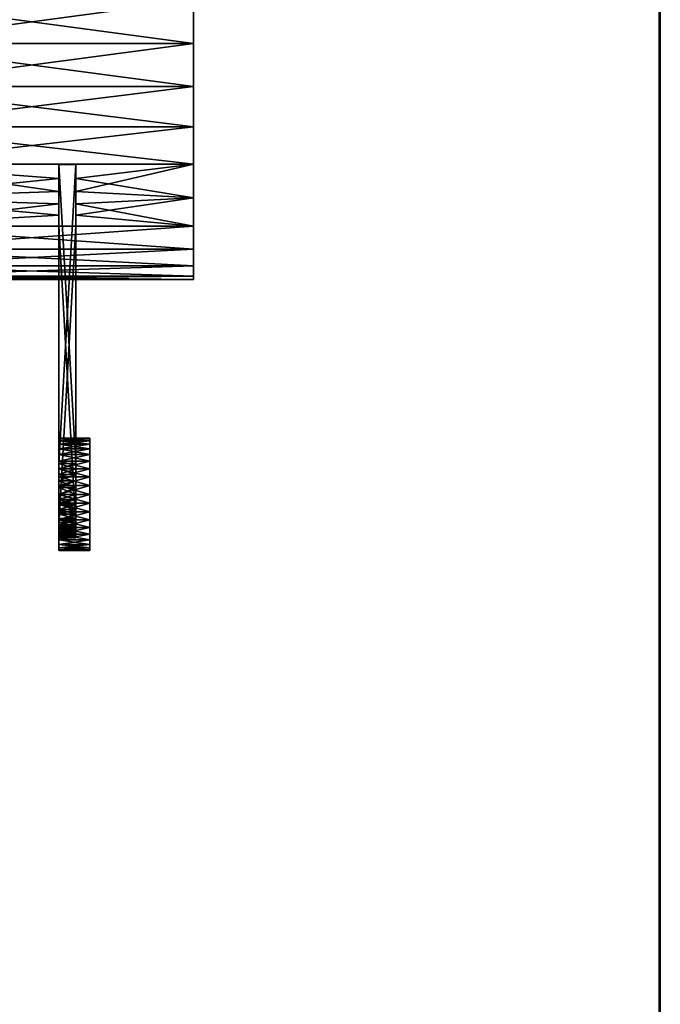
# Model space of a CAD drawing. Extents: x -4.8 to 55.9, y -3 to 25.9.
# Tile 254 of 256: x 48.9 to 54, y 8.2 to 16.1. Entities that reach past the tile are written whole.
import ezdxf

# ---------------------------------------------------------------- set-up
doc = ezdxf.new("R2010")
doc.units = 0

# ---------------------------------------------------------------- blocks, each defined once
blk = doc.blocks.new('Box-4b1aa97c-1943-42fe-a990-83e08f8499d9')
at = {"color": 253, "linetype": 'Continuous', "true_color": 0xa0a0a0, "transparency": 33554687}
mesh = blk.add_polyface(dxfattribs=at)
corners = [(0, 0), (54, 0), (54, 24), (0, 24), (0, 0, 0.01), (54, 0, 0.01), (54, 24, 0.01), (0, 24, 0.01)]
mesh.append_faces([[corners[k] for k in face] for face in [(0, 1, 2, 3), (4, 5, 6, 7), (0, 1, 5, 4), (1, 2, 6, 5), (2, 3, 7, 6), (3, 0, 4, 7)]], dxfattribs={"color": 253})
blk = doc.blocks.new('Box-41fa85d9-8984-420f-a1dd-9c04ca1a6e4d')
at = {"color": 253, "linetype": 'Continuous', "true_color": 0xa0a0a0, "transparency": 33554687}
mesh = blk.add_polyface(dxfattribs=at)
corners = [(0, 0), (54, 0), (54, 24), (0, 24), (0, 0, 0.01), (54, 0, 0.01), (54, 24, 0.01), (0, 24, 0.01)]
mesh.append_faces([[corners[k] for k in face] for face in [(0, 1, 2, 3), (4, 5, 6, 7), (0, 1, 5, 4), (1, 2, 6, 5), (2, 3, 7, 6), (3, 0, 4, 7)]], dxfattribs={"color": 253})
blk = doc.blocks.new('Box-1da53bb8-7137-4c46-8763-edab03f24f1d')
at = {"color": 253, "linetype": 'Continuous', "true_color": 0xa0a0a0, "transparency": 33554687}
mesh = blk.add_polyface(dxfattribs=at)
corners = [(0, 0), (0.01, 0), (0.01, 24), (0, 24), (0, 0, 21), (0.01, 0, 21), (0.01, 24, 21), (0, 24, 21)]
mesh.append_faces([[corners[k] for k in face] for face in [(0, 1, 2, 3), (4, 5, 6, 7), (0, 1, 5, 4), (1, 2, 6, 5), (2, 3, 7, 6), (3, 0, 4, 7)]], dxfattribs={"color": 253})
blk = doc.blocks.new('52fd5e41-4134-45d5-866b-706d80a854cd')
at = {"linetype": 'Continuous', "transparency": 33554687}
for name, p in [('Box-4b1aa97c-1943-42fe-a990-83e08f8499d9', (0, 0)), ('Box-41fa85d9-8984-420f-a1dd-9c04ca1a6e4d', (0, 0, 20.99)), ('Box-1da53bb8-7137-4c46-8763-edab03f24f1d', (53.99, 0))]:
    blk.add_blockref(name, p, dxfattribs=at)
blk = doc.blocks.new('1d30054b-29e4-40cc-a785-4887c136b658')
at = {"color": 251, "transparency": 33554687}
mesh = blk.add_polyface(dxfattribs=at)
corners = [(39.14719071, -13.29500004, 9.91899992), (39.14719071, -13.3673926, 10.83883457), (39.14719071, -13.58278771, 11.73601986), (39.14719071, -13.3673926, 8.99916527), (39.14719071, -13.58278771, 8.10198001), (39.14719071, -13.93588167, 12.58846406), (39.14719071, -13.93588167, 7.24953578), (39.14719071, -14.41798012, 13.37517721), (39.14719071, -14.41798012, 6.46282263), (39.14719071, -15.01721216, 14.0767878), (39.14719071, -15.01721216, 5.76121204), (39.14719071, -15.71882275, 14.67601986), (39.14719071, -15.71882275, 5.16198001), (39.14719071, -16.5055359, 15.15811829), (39.14719071, -16.5055359, 4.67988156), (39.14719071, -17.35798012, 15.51121225), (39.14719071, -17.35798012, 4.32678762), (39.14719071, -18.25516539, 15.72660736), (39.14719071, -18.25516539, 4.11139249), (39.14719071, -19.17500004, 15.79899992), (39.14719071, -19.17500004, 4.03899992), (39.14719071, -20.09483469, 15.72660736), (39.14719071, -20.09483469, 4.11139249), (39.14719071, -25.05500004, 9.91899992), (39.14719071, -24.98260747, 8.99916527), (39.14719071, -24.76721236, 8.10198001), (39.14719071, -24.98260747, 10.83883457), (39.14719071, -24.76721236, 11.73601986), (39.14719071, -24.41411841, 7.24953578), (39.14719071, -24.41411841, 12.58846406), (39.14719071, -23.93201996, 6.46282263), (39.14719071, -23.93201996, 13.37517721), (39.14719071, -23.33278792, 5.76121204), (39.14719071, -23.33278792, 14.0767878), (39.14719071, -22.63117733, 5.16198001), (39.14719071, -22.63117733, 14.67601986), (39.14719071, -21.84446418, 4.67988156), (39.14719071, -21.84446418, 15.15811829), (39.14719071, -20.99201996, 4.32678762), (39.14719071, -20.99201996, 15.51121225)]
mesh.append_faces([[corners[k] for k in face] for face in [(5, 6, 4, 5), (7, 8, 6, 7), (9, 10, 8, 9), (11, 12, 10, 11), (13, 14, 12, 13), (15, 16, 14, 15), (17, 18, 16, 17), (19, 20, 18, 19), (21, 22, 20, 21), (28, 29, 27, 28), (30, 31, 29, 30), (32, 33, 31, 32), (34, 35, 33, 34), (36, 37, 35, 36), (38, 39, 37, 38), (22, 21, 39, 22)]], dxfattribs={"vtx0": -1, "vtx2": -1, "color": 251})
mesh.append_faces([[corners[k] for k in face] for face in [(3, 0, 2, 3), (4, 3, 2, 4), (2, 5, 4, 2), (5, 7, 6, 5), (7, 9, 8, 7), (9, 11, 10, 9), (11, 13, 12, 11), (13, 15, 14, 13), (15, 17, 16, 15), (17, 19, 18, 17), (19, 21, 20, 19), (26, 23, 25, 26), (27, 26, 25, 27), (25, 28, 27, 25), (28, 30, 29, 28), (30, 32, 31, 30), (32, 34, 33, 32), (34, 36, 35, 34), (36, 38, 37, 36), (38, 22, 39, 38)]], dxfattribs={"vtx1": -1, "vtx2": -1, "color": 251})
mesh.append_faces([[corners[k] for k in face] for face in [(0, 1, 2, 0), (23, 24, 25, 23)]], dxfattribs={"vtx2": -1, "color": 251})
mesh = blk.add_polyface(dxfattribs=at)
corners = [(39.14719071, -20.09483469, 4.11139249), (39.14719071, -20.99201996, 4.32678762), (24.09019071, -20.99201996, 4.32678762), (24.09019071, -20.09483469, 4.11139249), (24.09019071, -19.17500004, 4.03899992), (39.14719071, -19.17500004, 4.03899992), (39.14719071, -21.84446418, 4.67988156), (24.09019071, -21.84446418, 4.67988156), (32.88919071, -22.9260171, 5.39083574), (32.88919071, -23.20107191, 5.6335425), (24.09019071, -23.33278792, 5.76121204), (24.09019071, -22.63117733, 5.16198001), (32.88919071, -22.63636355, 5.16575234), (33.67669071, -22.63636355, 5.16575234), (39.14719071, -22.63117733, 5.16198001), (33.67669071, -22.9260171, 5.39083574), (39.14719071, -23.33278792, 5.76121204), (33.67669071, -23.20107191, 5.6335425), (39.14719071, -23.93201996, 6.46282263), (39.14719071, -24.41411841, 7.24953578), (24.09019071, -24.41411841, 7.24953578), (24.09019071, -23.93201996, 6.46282263), (33.67669071, -23.46045746, 5.89292806), (33.67669071, -23.70316423, 6.16798286), (33.67669071, -23.92824764, 6.45763643), (32.88919071, -23.92824764, 6.45763643), (32.88919071, -23.70316423, 6.16798286), (32.88919071, -23.46045746, 5.89292806), (39.14719071, -24.76721236, 8.10198001), (24.09019071, -24.76721236, 8.10198001), (39.14719071, -24.98260747, 10.83883457), (39.14719071, -24.76721236, 11.73601986), (24.09019071, -24.76721236, 11.73601986), (24.09019071, -24.98260747, 10.83883457), (24.09019071, -25.05500004, 9.91899992), (39.14719071, -25.05500004, 9.91899992), (24.09019071, -24.98260747, 8.99916527), (39.14719071, -24.98260747, 8.99916527), (39.14719071, -24.41411841, 12.58846406), (24.09019071, -24.41411841, 12.58846406), (32.88919071, -23.46045746, 13.94507179), (32.88919071, -23.20107191, 14.20445734), (24.09019071, -23.33278792, 14.0767878), (24.09019071, -23.93201996, 13.37517721), (32.88919071, -23.70316423, 13.67001698), (32.88919071, -23.92824764, 13.38036344), (33.67669071, -23.92824764, 13.38036344), (39.14719071, -23.93201996, 13.37517721), (33.67669071, -23.70316423, 13.67001698), (39.14719071, -23.33278792, 14.0767878), (33.67669071, -23.46045746, 13.94507179), (33.67669071, -23.20107191, 14.20445734), (39.14719071, -22.63117733, 14.67601986), (39.14719071, -21.84446418, 15.15811829), (24.09019071, -21.84446418, 15.15811829), (24.09019071, -22.63117733, 14.67601986), (33.67669071, -22.9260171, 14.44716411), (33.67669071, -22.63636355, 14.67224753), (32.88919071, -22.63636355, 14.67224753), (32.88919071, -22.9260171, 14.44716411), (39.14719071, -20.99201996, 15.51121225), (24.09019071, -20.99201996, 15.51121225), (39.14719071, -20.09483469, 15.72660736), (39.14719071, -19.17500004, 15.79899992), (24.09019071, -19.17500004, 15.79899992), (24.09019071, -20.09483469, 15.72660736)]
mesh.append_faces([[corners[k] for k in face] for face in [(8, 9, 10, 8), (8, 10, 11, 8), (11, 12, 8, 11), (14, 15, 13, 14), (14, 16, 17, 14), (14, 17, 15, 14), (22, 17, 16, 22), (16, 18, 23, 16), (16, 23, 22, 16), (18, 24, 23, 18), (21, 26, 25, 21), (21, 10, 27, 21), (21, 27, 26, 21), (10, 9, 27, 10), (40, 41, 42, 40), (42, 43, 44, 42), (42, 44, 40, 42), (43, 45, 44, 43), (47, 48, 46, 47), (47, 49, 50, 47), (47, 50, 48, 47), (49, 51, 50, 49), (56, 51, 49, 56), (56, 49, 52, 56), (52, 57, 56, 52), (55, 59, 58, 55), (55, 42, 41, 55), (55, 41, 59, 55)]], dxfattribs={"color": 251})
mesh.append_faces([[corners[k] for k in face] for face in [(0, 2, 3, 0), (3, 5, 0, 3), (2, 6, 7, 2), (11, 13, 12, 11), (11, 6, 14, 11), (18, 20, 21, 18), (18, 25, 24, 18), (25, 18, 21, 25), (20, 28, 29, 20), (30, 32, 33, 30), (33, 35, 30, 33), (34, 37, 35, 34), (36, 28, 37, 36), (32, 38, 39, 32), (43, 46, 45, 43), (43, 38, 47, 43), (52, 54, 55, 52), (52, 58, 57, 52), (58, 52, 55, 58), (54, 60, 61, 54), (62, 64, 65, 62), (65, 60, 62, 65)]], dxfattribs={"vtx0": -1, "color": 251})
mesh.append_faces([[corners[k] for k in face] for face in [(0, 1, 2, 0), (3, 4, 5, 3), (2, 1, 6, 2), (11, 14, 13, 11), (11, 7, 6, 11), (18, 19, 20, 18), (20, 19, 28, 20), (30, 31, 32, 30), (33, 34, 35, 33), (34, 36, 37, 34), (36, 29, 28, 36), (32, 31, 38, 32), (43, 47, 46, 43), (43, 39, 38, 43), (52, 53, 54, 52), (54, 53, 60, 54), (62, 63, 64, 62), (65, 61, 60, 65)]], dxfattribs={"vtx2": -1, "color": 251})
mesh = blk.add_polyface(dxfattribs=at)
corners = [(33.67669071, -28.92352768, -1.12141181), (32.88919071, -28.92352768, -1.12141181), (32.88919071, -22.63636355, 5.16575234), (33.67669071, -22.63636355, 5.16575234)]
mesh.append_faces([[corners[k] for k in face] for face in [(3, 0, 2, 3)]], dxfattribs={"vtx1": -1, "color": 251})
mesh.append_faces([[corners[k] for k in face] for face in [(0, 1, 2, 0)]], dxfattribs={"vtx2": -1, "color": 251})
mesh = blk.add_polyface(dxfattribs=at)
corners = [(33.67669071, -22.63636355, 14.67224753), (32.88919071, -22.63636355, 14.67224753), (32.88919071, -28.92352768, 20.95941166), (33.67669071, -28.92352768, 20.95941166)]
mesh.append_faces([[corners[k] for k in face] for face in [(3, 0, 2, 3)]], dxfattribs={"vtx1": -1, "color": 251})
mesh.append_faces([[corners[k] for k in face] for face in [(0, 1, 2, 0)]], dxfattribs={"vtx2": -1, "color": 251})
at = {"color": 254, "transparency": 33554687}
mesh = blk.add_polyface(dxfattribs=at)
corners = [(32.88919071, -30.21541177, 19.66752757), (32.88919071, -22.63636355, 14.67224753), (32.88919071, -22.9260171, 14.44716411), (32.88919071, -23.20107191, 14.20445734), (32.88919071, -23.46045746, 13.94507179), (32.88919071, -23.70316423, 13.67001698), (32.88919071, -23.92824764, 13.38036344), (32.88919071, -28.92352768, 20.95941166), (32.88919071, -29.28718271, 21.18225973), (32.88919071, -29.88564766, 21.17050739), (32.88919071, -29.78272206, 21.20172952), (32.88919071, -29.42656685, 21.21572291), (32.88919071, -29.67684014, 21.22063765), (32.88919071, -29.56946973, 21.22696961), (32.88919071, -29.1547494, 21.12740407), (32.88919071, -29.98419005, 21.12740407), (32.88919071, -29.03252789, 21.05250663), (32.88919071, -30.07698313, 21.0730171), (32.88919071, -30.24027334, 20.93355408), (32.88919071, -30.16274052, 21.00810045), (32.88919071, -30.28685673, 19.74792728), (32.88919071, -30.34835651, 19.83616716), (32.88919071, -30.39905851, 19.93102393), (32.88919071, -30.43825984, 20.03118259), (32.88919071, -30.46541709, 20.1352546), (32.88919071, -30.48015371, 20.24179722), (32.88919071, -30.48226545, 20.34933345), (32.88919071, -30.47172303, 20.45637249), (32.88919071, -30.44867259, 20.56143047), (32.88919071, -30.41343367, 20.66305092), (32.88919071, -30.36649482, 20.75982511), (32.88919071, -30.30850675, 20.85041143)]
mesh.append_faces([[corners[k] for k in face] for face in [(28, 7, 0, 28)]], dxfattribs={"vtx0": -1, "vtx1": -1, "vtx2": -1, "color": 254})
mesh.append_faces([[corners[k] for k in face] for face in [(0, 1, 2, 0), (0, 7, 1, 0), (8, 9, 10, 8), (14, 15, 9, 14), (16, 17, 15, 16), (7, 18, 19, 7)]], dxfattribs={"vtx0": -1, "vtx2": -1, "color": 254})
mesh.append_faces([[corners[k] for k in face] for face in [(2, 3, 0, 2), (3, 4, 0, 3), (4, 5, 0, 4), (11, 8, 10, 11), (10, 12, 11, 10), (8, 14, 9, 8), (14, 16, 15, 14), (16, 7, 19, 16), (19, 17, 16, 19), (21, 22, 0, 21), (22, 23, 0, 22), (23, 24, 0, 23), (24, 25, 0, 24), (25, 26, 0, 25), (26, 27, 0, 26), (27, 28, 0, 27), (28, 29, 7, 28), (29, 30, 7, 29), (30, 31, 7, 30), (31, 18, 7, 31)]], dxfattribs={"vtx1": -1, "vtx2": -1, "color": 254})
mesh.append_faces([[corners[k] for k in face] for face in [(5, 6, 0, 5), (12, 13, 11, 12), (0, 20, 21, 0)]], dxfattribs={"vtx2": -1, "color": 254})
at = {"color": 251, "transparency": 33554687}
mesh = blk.add_polyface(dxfattribs=at)
corners = [(33.67669071, -30.43825984, -0.19318272), (33.67669071, -30.47172303, -0.33256686), (33.67669071, -30.48296973, -0.47546976), (33.67669071, -30.47172303, -0.61837264), (33.67669071, -30.43825984, -0.75775678), (33.67669071, -30.38340419, -0.89019007), (33.67669071, -30.38340419, -0.06074944), (33.67669071, -30.30850675, -1.01241158), (33.67669071, -30.30850675, 0.06147208), (33.67669071, -30.21541177, -1.12141181), (33.67669071, -30.21541177, 0.17047228), (33.67669071, -29.03252789, -1.21450678), (33.67669071, -28.92352768, -1.12141181), (33.67669071, -23.92824764, 6.45763643), (33.67669071, -29.1547494, -1.28940423), (33.67669071, -29.28718271, -1.34425988), (33.67669071, -29.42656685, -1.37772307), (33.67669071, -29.56946973, -1.38896976), (33.67669071, -29.67684014, -1.3826378), (33.67669071, -29.78272206, -1.36372967), (33.67669071, -29.88564766, -1.33250755), (33.67669071, -29.98419005, -1.28940423), (33.67669071, -30.10641154, -1.21450678), (33.67669071, -23.70316423, 6.16798286), (33.67669071, -23.46045746, 5.89292806), (33.67669071, -23.20107191, 5.6335425), (33.67669071, -22.9260171, 5.39083574), (33.67669071, -22.63636355, 5.16575234)]
mesh.append_faces([[corners[k] for k in face] for face in [(0, 2, 3, 0), (0, 3, 4, 0), (4, 6, 0, 4), (5, 8, 6, 5), (7, 10, 8, 7), (13, 14, 11, 13), (13, 15, 14, 13), (13, 16, 15, 13), (13, 17, 16, 13), (13, 18, 17, 13), (13, 19, 18, 13), (10, 20, 19, 10), (10, 21, 20, 10), (10, 22, 21, 10), (10, 9, 22, 10), (12, 23, 13, 12), (12, 24, 23, 12), (12, 25, 24, 12), (12, 26, 25, 12)]], dxfattribs={"vtx0": -1, "vtx2": -1, "color": 251})
mesh.append_faces([[corners[k] for k in face] for face in [(4, 5, 6, 4), (5, 7, 8, 5), (7, 9, 10, 7), (11, 12, 13, 11), (13, 10, 19, 13)]], dxfattribs={"vtx1": -1, "vtx2": -1, "color": 251})
mesh.append_faces([[corners[k] for k in face] for face in [(0, 1, 2, 0), (12, 27, 26, 12)]], dxfattribs={"vtx2": -1, "color": 251})
mesh = blk.add_polyface(dxfattribs=at)
corners = [(33.67669071, -29.78272206, 21.20172952), (33.67669071, -29.88564766, 21.17050739), (33.67669071, -29.28718271, 21.18225973), (33.67669071, -29.42656685, 21.21572291), (33.67669071, -29.56946973, 21.22696961), (33.67669071, -29.67684014, 21.22063765), (33.67669071, -29.98419005, 21.12740407), (33.67669071, -29.1547494, 21.12740407), (33.67669071, -30.07698313, 21.0730171), (33.67669071, -29.03252789, 21.05250663), (33.67669071, -30.16274052, 21.00810045), (33.67669071, -30.24027334, 20.93355408), (33.67669071, -28.92352768, 20.95941166), (33.67669071, -30.28685673, 19.74792728), (33.67669071, -30.21541177, 19.66752757), (33.67669071, -22.63636355, 14.67224753), (33.67669071, -30.34835651, 19.83616716), (33.67669071, -30.39905851, 19.93102393), (33.67669071, -30.43825984, 20.03118259), (33.67669071, -30.46541709, 20.1352546), (33.67669071, -30.48015371, 20.24179722), (33.67669071, -30.48226545, 20.34933345), (33.67669071, -30.47172303, 20.45637249), (33.67669071, -30.44867259, 20.56143047), (33.67669071, -30.41343367, 20.66305092), (33.67669071, -30.36649482, 20.75982511), (33.67669071, -30.30850675, 20.85041143), (33.67669071, -22.9260171, 14.44716411), (33.67669071, -23.20107191, 14.20445734), (33.67669071, -23.46045746, 13.94507179), (33.67669071, -23.70316423, 13.67001698), (33.67669071, -23.92824764, 13.38036344)]
mesh.append_faces([[corners[k] for k in face] for face in [(0, 2, 3, 0), (3, 5, 0, 3), (1, 7, 2, 1), (6, 9, 7, 6), (10, 12, 9, 10), (9, 8, 10, 9), (15, 16, 13, 15), (15, 17, 16, 15), (15, 18, 17, 15), (15, 19, 18, 15), (15, 20, 19, 15), (15, 21, 20, 15), (15, 22, 21, 15), (15, 23, 22, 15), (12, 24, 23, 12), (12, 25, 24, 12), (12, 26, 25, 12), (12, 11, 26, 12), (14, 27, 15, 14), (14, 28, 27, 14), (14, 29, 28, 14), (14, 30, 29, 14)]], dxfattribs={"vtx0": -1, "vtx2": -1, "color": 251})
mesh.append_faces([[corners[k] for k in face] for face in [(0, 1, 2, 0), (1, 6, 7, 1), (6, 8, 9, 6), (10, 11, 12, 10), (13, 14, 15, 13), (15, 12, 23, 15)]], dxfattribs={"vtx1": -1, "vtx2": -1, "color": 251})
mesh.append_faces([[corners[k] for k in face] for face in [(3, 4, 5, 3), (14, 31, 30, 14)]], dxfattribs={"vtx2": -1, "color": 251})
mesh = blk.add_polyface(dxfattribs=at)
corners = [(33.67669071, -23.92824764, 6.45763643), (32.88919071, -23.92824764, 6.45763643), (32.88919071, -30.21541177, 0.17047228), (33.67669071, -30.21541177, 0.17047228)]
mesh.append_faces([[corners[k] for k in face] for face in [(3, 0, 2, 3)]], dxfattribs={"vtx1": -1, "color": 251})
mesh.append_faces([[corners[k] for k in face] for face in [(0, 1, 2, 0)]], dxfattribs={"vtx2": -1, "color": 251})
at = {"color": 254, "transparency": 33554687}
mesh = blk.add_polyface(dxfattribs=at)
corners = [(33.67669071, -30.21541177, 19.66752757), (32.88919071, -30.21541177, 19.66752757), (32.88919071, -23.92824764, 13.38036344), (33.67669071, -23.92824764, 13.38036344)]
mesh.append_faces([[corners[k] for k in face] for face in [(3, 0, 2, 3)]], dxfattribs={"vtx1": -1, "color": 254})
mesh.append_faces([[corners[k] for k in face] for face in [(0, 1, 2, 0)]], dxfattribs={"vtx2": -1, "color": 254})
at = {"color": 251, "linetype": 'BYBLOCK', "lineweight": -2, "transparency": 33554687}
mesh = blk.add_polyface(dxfattribs=at)
corners = [(34.33294071, -30.73617658, 20.49825783), (34.33294071, -30.69290524, 20.67849594), (32.88919071, -30.69290524, 20.67849594), (32.88919071, -30.73617658, 20.49825783), (32.88919071, -30.75071973, 20.31346961), (34.33294071, -30.75071973, 20.31346961), (34.33294071, -30.62197118, 20.8497459), (32.88919071, -30.62197118, 20.8497459), (34.33294071, -30.52512105, 21.00779093), (34.33294071, -30.4047396, 21.14873949), (32.88919071, -30.4047396, 21.14873949), (32.88919071, -30.52512105, 21.00779093), (34.33294071, -30.26379105, 21.26912094), (34.33294071, -30.10574599, 21.36597107), (32.88919071, -30.10574599, 21.36597107), (32.88919071, -30.26379105, 21.26912094), (34.33294071, -29.93449605, 21.43690512), (32.88919071, -29.93449605, 21.43690512), (34.33294071, -29.75425792, 21.48017646), (34.33294071, -29.56946973, 21.49471961), (32.88919071, -29.56946973, 21.49471961), (32.88919071, -29.75425792, 21.48017646), (34.33294071, -29.38468151, 21.48017646), (34.33294071, -29.2044434, 21.43690512), (32.88919071, -29.2044434, 21.43690512), (32.88919071, -29.38468151, 21.48017646), (34.33294071, -29.03319344, 21.36597107), (32.88919071, -29.03319344, 21.36597107), (34.33294071, -28.87514839, 21.26912094), (34.33294071, -28.73419983, 21.14873949), (32.88919071, -28.73419983, 21.14873949), (32.88919071, -28.87514839, 21.26912094), (34.33294071, -28.6138184, 21.00779093), (34.33294071, -28.51696827, 20.8497459), (32.88919071, -28.51696827, 20.8497459), (32.88919071, -28.6138184, 21.00779093), (34.33294071, -28.44603422, 20.67849594), (32.88919071, -28.44603422, 20.67849594), (34.33294071, -28.40276288, 20.49825783), (34.33294071, -28.38821973, 20.31346961), (32.88919071, -28.38821973, 20.31346961), (32.88919071, -28.40276288, 20.49825783)]
mesh.append_faces([[corners[k] for k in face] for face in [(0, 2, 3, 0), (3, 5, 0, 3), (2, 6, 7, 2), (8, 10, 11, 8), (11, 6, 8, 11), (12, 14, 15, 12), (15, 9, 12, 15), (14, 16, 17, 14), (18, 20, 21, 18), (21, 16, 18, 21), (22, 24, 25, 22), (25, 19, 22, 25), (24, 26, 27, 24), (28, 30, 31, 28), (31, 26, 28, 31), (32, 34, 35, 32), (35, 29, 32, 35), (34, 36, 37, 34), (38, 40, 41, 38), (41, 36, 38, 41)]], dxfattribs={"vtx0": -1, "color": 251})
mesh.append_faces([[corners[k] for k in face] for face in [(0, 1, 2, 0), (3, 4, 5, 3), (2, 1, 6, 2), (8, 9, 10, 8), (11, 7, 6, 11), (12, 13, 14, 12), (15, 10, 9, 15), (14, 13, 16, 14), (18, 19, 20, 18), (21, 17, 16, 21), (22, 23, 24, 22), (25, 20, 19, 25), (24, 23, 26, 24), (28, 29, 30, 28), (31, 27, 26, 31), (32, 33, 34, 32), (35, 30, 29, 35), (34, 33, 36, 34), (38, 39, 40, 38), (41, 37, 36, 41)]], dxfattribs={"vtx2": -1, "color": 251})
mesh = blk.add_polyface(dxfattribs=at)
corners = [(34.33294071, -28.40276288, 20.12868139), (34.33294071, -28.44603422, 19.94844328), (32.88919071, -28.44603422, 19.94844328), (32.88919071, -28.40276288, 20.12868139), (32.88919071, -28.38821973, 20.31346961), (34.33294071, -28.38821973, 20.31346961), (34.33294071, -28.51696827, 19.77719332), (32.88919071, -28.51696827, 19.77719332), (34.33294071, -28.6138184, 19.61914829), (34.33294071, -28.73419983, 19.47819973), (32.88919071, -28.73419983, 19.47819973), (32.88919071, -28.6138184, 19.61914829), (34.33294071, -28.87514839, 19.35781828), (34.33294071, -29.03319344, 19.26096815), (32.88919071, -29.03319344, 19.26096815), (32.88919071, -28.87514839, 19.35781828), (34.33294071, -29.2044434, 19.1900341), (32.88919071, -29.2044434, 19.1900341), (34.33294071, -29.38468151, 19.14676276), (34.33294071, -29.56946973, 19.13221961), (32.88919071, -29.56946973, 19.13221961), (32.88919071, -29.38468151, 19.14676276), (34.33294071, -29.75425792, 19.14676276), (34.33294071, -29.93449605, 19.1900341), (32.88919071, -29.93449605, 19.1900341), (32.88919071, -29.75425792, 19.14676276), (34.33294071, -30.10574599, 19.26096815), (32.88919071, -30.10574599, 19.26096815), (34.33294071, -30.26379105, 19.35781828), (34.33294071, -30.4047396, 19.47819973), (32.88919071, -30.4047396, 19.47819973), (32.88919071, -30.26379105, 19.35781828), (34.33294071, -30.52512105, 19.61914829), (34.33294071, -30.62197118, 19.77719332), (32.88919071, -30.62197118, 19.77719332), (32.88919071, -30.52512105, 19.61914829), (34.33294071, -30.69290524, 19.94844328), (32.88919071, -30.69290524, 19.94844328), (34.33294071, -30.73617658, 20.12868139), (34.33294071, -30.75071973, 20.31346961), (32.88919071, -30.75071973, 20.31346961), (32.88919071, -30.73617658, 20.12868139)]
mesh.append_faces([[corners[k] for k in face] for face in [(0, 2, 3, 0), (3, 5, 0, 3), (2, 6, 7, 2), (8, 10, 11, 8), (11, 6, 8, 11), (12, 14, 15, 12), (15, 9, 12, 15), (14, 16, 17, 14), (18, 20, 21, 18), (21, 16, 18, 21), (22, 24, 25, 22), (25, 19, 22, 25), (24, 26, 27, 24), (28, 30, 31, 28), (31, 26, 28, 31), (32, 34, 35, 32), (35, 29, 32, 35), (34, 36, 37, 34), (38, 40, 41, 38), (41, 36, 38, 41)]], dxfattribs={"vtx0": -1, "color": 251})
mesh.append_faces([[corners[k] for k in face] for face in [(0, 1, 2, 0), (3, 4, 5, 3), (2, 1, 6, 2), (8, 9, 10, 8), (11, 7, 6, 11), (12, 13, 14, 12), (15, 10, 9, 15), (14, 13, 16, 14), (18, 19, 20, 18), (21, 17, 16, 21), (22, 23, 24, 22), (25, 20, 19, 25), (24, 23, 26, 24), (28, 29, 30, 28), (31, 27, 26, 31), (32, 33, 34, 32), (35, 30, 29, 35), (34, 33, 36, 34), (38, 39, 40, 38), (41, 37, 36, 41)]], dxfattribs={"vtx2": -1, "color": 251})
at = {"color": 0, "linetype": 'BYBLOCK', "lineweight": -2, "transparency": 33554687}
mesh = blk.add_polyface(dxfattribs=at)
corners = [(32.88919071, -29.2044434, 19.1900341), (32.88919071, -29.38468151, 19.14676276), (32.88919071, -29.56946973, 19.13221961), (32.88919071, -29.75425792, 19.14676276), (32.88919071, -29.93449605, 19.1900341), (32.88919071, -30.10574599, 19.26096815), (32.88919071, -29.03319344, 19.26096815), (32.88919071, -30.26379105, 19.35781828), (32.88919071, -28.87514839, 19.35781828), (32.88919071, -30.4047396, 19.47819973), (32.88919071, -28.73419983, 19.47819973), (32.88919071, -30.52512105, 19.61914829), (32.88919071, -28.6138184, 19.61914829), (32.88919071, -30.62197118, 19.77719332), (32.88919071, -28.51696827, 19.77719332), (32.88919071, -30.69290524, 19.94844328), (32.88919071, -28.44603422, 19.94844328), (32.88919071, -30.73617658, 20.12868139), (32.88919071, -28.40276288, 20.12868139), (32.88919071, -29.93449605, 21.43690512), (32.88919071, -29.75425792, 21.48017646), (32.88919071, -29.56946973, 21.49471961), (32.88919071, -29.38468151, 21.48017646), (32.88919071, -29.2044434, 21.43690512), (32.88919071, -29.03319344, 21.36597107), (32.88919071, -30.10574599, 21.36597107), (32.88919071, -28.87514839, 21.26912094), (32.88919071, -30.26379105, 21.26912094), (32.88919071, -28.73419983, 21.14873949), (32.88919071, -30.4047396, 21.14873949), (32.88919071, -28.6138184, 21.00779093), (32.88919071, -30.52512105, 21.00779093), (32.88919071, -28.51696827, 20.8497459), (32.88919071, -30.62197118, 20.8497459), (32.88919071, -28.44603422, 20.67849594), (32.88919071, -30.69290524, 20.67849594), (32.88919071, -28.40276288, 20.49825783), (32.88919071, -30.73617658, 20.49825783), (32.88919071, -28.38821973, 20.31346961), (32.88919071, -30.75071973, 20.31346961)]
mesh.append_faces([[corners[k] for k in face] for face in [(0, 2, 3, 0), (0, 3, 4, 0), (4, 6, 0, 4), (5, 8, 6, 5), (7, 10, 8, 7), (9, 12, 10, 9), (11, 14, 12, 11), (13, 16, 14, 13), (15, 18, 16, 15), (19, 21, 22, 19), (19, 22, 23, 19), (23, 25, 19, 23), (24, 27, 25, 24), (26, 29, 27, 26), (28, 31, 29, 28), (30, 33, 31, 30), (32, 35, 33, 32), (34, 37, 35, 34), (36, 39, 37, 36), (38, 17, 39, 38)]], dxfattribs={"vtx0": -1, "vtx2": -1, "color": 0})
mesh.append_faces([[corners[k] for k in face] for face in [(4, 5, 6, 4), (5, 7, 8, 5), (7, 9, 10, 7), (9, 11, 12, 9), (11, 13, 14, 11), (13, 15, 16, 13), (15, 17, 18, 15), (23, 24, 25, 23), (24, 26, 27, 24), (26, 28, 29, 26), (28, 30, 31, 28), (30, 32, 33, 30), (32, 34, 35, 32), (34, 36, 37, 34), (36, 38, 39, 36), (38, 18, 17, 38)]], dxfattribs={"vtx1": -1, "vtx2": -1, "color": 0})
mesh.append_faces([[corners[k] for k in face] for face in [(0, 1, 2, 0), (19, 20, 21, 19)]], dxfattribs={"vtx2": -1, "color": 0})
at = {"color": 251, "transparency": 33554687}
mesh = blk.add_polyface(dxfattribs=at)
corners = [(34.33294071, -29.38468151, 0.69123709), (34.33294071, -29.2044434, 0.64796575), (32.88919071, -29.2044434, 0.64796575), (32.88919071, -29.38468151, 0.69123709), (32.88919071, -29.56946973, 0.70578024), (34.33294071, -29.56946973, 0.70578024), (34.33294071, -29.03319344, 0.57703169), (32.88919071, -29.03319344, 0.57703169), (34.33294071, -28.87514839, 0.48018156), (34.33294071, -28.73419983, 0.35980013), (32.88919071, -28.73419983, 0.35980013), (32.88919071, -28.87514839, 0.48018156), (34.33294071, -28.6138184, 0.21885158), (34.33294071, -28.51696827, 0.06080652), (32.88919071, -28.51696827, 0.06080652), (32.88919071, -28.6138184, 0.21885158), (34.33294071, -28.44603422, -0.11044344), (32.88919071, -28.44603422, -0.11044344), (34.33294071, -28.40276288, -0.66025796), (34.33294071, -28.44603422, -0.84049609), (32.88919071, -28.44603422, -0.84049609), (32.88919071, -28.40276288, -0.66025796), (32.88919071, -28.38821973, -0.47546976), (34.33294071, -28.38821973, -0.47546976), (32.88919071, -28.40276288, -0.29068154), (34.33294071, -28.40276288, -0.29068154), (34.33294071, -28.51696827, -1.01174603), (32.88919071, -28.51696827, -1.01174603), (34.33294071, -28.6138184, -1.16979108), (34.33294071, -28.73419983, -1.31073964), (32.88919071, -28.73419983, -1.31073964), (32.88919071, -28.6138184, -1.16979108), (34.33294071, -28.87514839, -1.43112109), (34.33294071, -29.03319344, -1.52797122), (32.88919071, -29.03319344, -1.52797122), (32.88919071, -28.87514839, -1.43112109), (34.33294071, -29.2044434, -1.59890527), (32.88919071, -29.2044434, -1.59890527), (34.33294071, -29.38468151, -1.64217661), (34.33294071, -29.56946973, -1.65671976), (32.88919071, -29.56946973, -1.65671976), (32.88919071, -29.38468151, -1.64217661)]
mesh.append_faces([[corners[k] for k in face] for face in [(0, 2, 3, 0), (3, 5, 0, 3), (2, 6, 7, 2), (8, 10, 11, 8), (11, 6, 8, 11), (12, 14, 15, 12), (15, 9, 12, 15), (14, 16, 17, 14), (18, 20, 21, 18), (21, 23, 18, 21), (22, 25, 23, 22), (24, 16, 25, 24), (20, 26, 27, 20), (28, 30, 31, 28), (31, 26, 28, 31), (32, 34, 35, 32), (35, 29, 32, 35), (34, 36, 37, 34), (38, 40, 41, 38), (41, 36, 38, 41)]], dxfattribs={"vtx0": -1, "color": 251})
mesh.append_faces([[corners[k] for k in face] for face in [(0, 1, 2, 0), (3, 4, 5, 3), (2, 1, 6, 2), (8, 9, 10, 8), (11, 7, 6, 11), (12, 13, 14, 12), (15, 10, 9, 15), (14, 13, 16, 14), (18, 19, 20, 18), (21, 22, 23, 21), (22, 24, 25, 22), (24, 17, 16, 24), (20, 19, 26, 20), (28, 29, 30, 28), (31, 27, 26, 31), (32, 33, 34, 32), (35, 30, 29, 35), (34, 33, 36, 34), (38, 39, 40, 38), (41, 37, 36, 41)]], dxfattribs={"vtx2": -1, "color": 251})
mesh = blk.add_polyface(dxfattribs=at)
corners = [(34.33294071, -30.75071973, -0.47546976), (34.33294071, -30.73617658, -0.66025796), (34.33294071, -30.69290524, -0.84049609), (34.33294071, -30.73617658, -0.29068154), (34.33294071, -30.69290524, -0.11044344), (34.33294071, -30.62197118, -1.01174603), (34.33294071, -30.62197118, 0.06080652), (34.33294071, -30.52512105, -1.16979108), (34.33294071, -30.52512105, 0.21885158), (34.33294071, -30.4047396, -1.31073964), (34.33294071, -30.4047396, 0.35980013), (34.33294071, -30.26379105, -1.43112109), (34.33294071, -30.26379105, 0.48018156), (34.33294071, -30.10574599, -1.52797122), (34.33294071, -30.10574599, 0.57703169), (34.33294071, -29.93449605, -1.59890527), (34.33294071, -29.93449605, 0.64796575), (34.33294071, -29.75425792, -1.64217661), (34.33294071, -29.75425792, 0.69123709), (34.33294071, -29.56946973, -1.65671976), (34.33294071, -29.56946973, 0.70578024), (34.33294071, -29.38468151, -1.64217661), (34.33294071, -29.38468151, 0.69123709), (34.33294071, -28.38821973, -0.47546976), (34.33294071, -28.40276288, -0.29068154), (34.33294071, -28.44603422, -0.11044344), (34.33294071, -28.40276288, -0.66025796), (34.33294071, -28.44603422, -0.84049609), (34.33294071, -28.51696827, 0.06080652), (34.33294071, -28.51696827, -1.01174603), (34.33294071, -28.6138184, 0.21885158), (34.33294071, -28.6138184, -1.16979108), (34.33294071, -28.73419983, 0.35980013), (34.33294071, -28.73419983, -1.31073964), (34.33294071, -28.87514839, 0.48018156), (34.33294071, -28.87514839, -1.43112109), (34.33294071, -29.03319344, 0.57703169), (34.33294071, -29.03319344, -1.52797122), (34.33294071, -29.2044434, 0.64796575), (34.33294071, -29.2044434, -1.59890527)]
mesh.append_faces([[corners[k] for k in face] for face in [(5, 6, 4, 5), (7, 8, 6, 7), (9, 10, 8, 9), (11, 12, 10, 11), (13, 14, 12, 13), (15, 16, 14, 15), (17, 18, 16, 17), (19, 20, 18, 19), (21, 22, 20, 21), (28, 29, 27, 28), (30, 31, 29, 30), (32, 33, 31, 32), (34, 35, 33, 34), (36, 37, 35, 36), (38, 39, 37, 38), (22, 21, 39, 22)]], dxfattribs={"vtx0": -1, "vtx2": -1, "color": 251})
mesh.append_faces([[corners[k] for k in face] for face in [(3, 0, 2, 3), (4, 3, 2, 4), (2, 5, 4, 2), (5, 7, 6, 5), (7, 9, 8, 7), (9, 11, 10, 9), (11, 13, 12, 11), (13, 15, 14, 13), (15, 17, 16, 15), (17, 19, 18, 17), (19, 21, 20, 19), (26, 23, 25, 26), (27, 26, 25, 27), (25, 28, 27, 25), (28, 30, 29, 28), (30, 32, 31, 30), (32, 34, 33, 32), (34, 36, 35, 34), (36, 38, 37, 36), (38, 22, 39, 38)]], dxfattribs={"vtx1": -1, "vtx2": -1, "color": 251})
mesh.append_faces([[corners[k] for k in face] for face in [(0, 1, 2, 0), (23, 24, 25, 23)]], dxfattribs={"vtx2": -1, "color": 251})
mesh = blk.add_polyface(dxfattribs=at)
corners = [(34.33294071, -30.75071973, 20.31346959), (34.33294071, -30.73617658, 20.12868139), (34.33294071, -30.69290524, 19.94844326), (34.33294071, -30.73617658, 20.49825781), (34.33294071, -30.69290524, 20.67849592), (34.33294071, -30.62197118, 19.77719332), (34.33294071, -30.62197118, 20.84974588), (34.33294071, -30.52512105, 19.61914827), (34.33294071, -30.52512105, 21.00779093), (34.33294071, -30.4047396, 19.47819971), (34.33294071, -30.4047396, 21.14873949), (34.33294071, -30.26379105, 19.35781826), (34.33294071, -30.26379105, 21.26912092), (34.33294071, -30.10574599, 19.26096813), (34.33294071, -30.10574599, 21.36597105), (34.33294071, -29.93449605, 19.19003408), (34.33294071, -29.93449605, 21.4369051), (34.33294071, -29.75425792, 19.14676274), (34.33294071, -29.75425792, 21.48017644), (34.33294071, -29.56946973, 19.13221959), (34.33294071, -29.56946973, 21.49471959), (34.33294071, -29.38468151, 19.14676274), (34.33294071, -29.38468151, 21.48017644), (34.33294071, -28.38821973, 20.31346959), (34.33294071, -28.40276288, 20.49825781), (34.33294071, -28.44603422, 20.67849592), (34.33294071, -28.40276288, 20.12868139), (34.33294071, -28.44603422, 19.94844326), (34.33294071, -28.51696827, 20.84974588), (34.33294071, -28.51696827, 19.77719332), (34.33294071, -28.6138184, 21.00779093), (34.33294071, -28.6138184, 19.61914827), (34.33294071, -28.73419983, 21.14873949), (34.33294071, -28.73419983, 19.47819971), (34.33294071, -28.87514839, 21.26912092), (34.33294071, -28.87514839, 19.35781826), (34.33294071, -29.03319344, 21.36597105), (34.33294071, -29.03319344, 19.26096813), (34.33294071, -29.2044434, 21.4369051), (34.33294071, -29.2044434, 19.19003408)]
mesh.append_faces([[corners[k] for k in face] for face in [(5, 6, 4, 5), (7, 8, 6, 7), (9, 10, 8, 9), (11, 12, 10, 11), (13, 14, 12, 13), (15, 16, 14, 15), (17, 18, 16, 17), (19, 20, 18, 19), (21, 22, 20, 21), (28, 29, 27, 28), (30, 31, 29, 30), (32, 33, 31, 32), (34, 35, 33, 34), (36, 37, 35, 36), (38, 39, 37, 38), (22, 21, 39, 22)]], dxfattribs={"vtx0": -1, "vtx2": -1, "color": 251})
mesh.append_faces([[corners[k] for k in face] for face in [(3, 0, 2, 3), (4, 3, 2, 4), (2, 5, 4, 2), (5, 7, 6, 5), (7, 9, 8, 7), (9, 11, 10, 9), (11, 13, 12, 11), (13, 15, 14, 13), (15, 17, 16, 15), (17, 19, 18, 17), (19, 21, 20, 19), (26, 23, 25, 26), (27, 26, 25, 27), (25, 28, 27, 25), (28, 30, 29, 28), (30, 32, 31, 30), (32, 34, 33, 32), (34, 36, 35, 34), (36, 38, 37, 36), (38, 22, 39, 38)]], dxfattribs={"vtx1": -1, "vtx2": -1, "color": 251})
mesh.append_faces([[corners[k] for k in face] for face in [(0, 1, 2, 0), (23, 24, 25, 23)]], dxfattribs={"vtx2": -1, "color": 251})
at = {"color": 254, "transparency": 33554687}
mesh = blk.add_polyface(dxfattribs=at)
corners = [(33.67669071, -29.42656685, -1.37772307), (33.67669071, -29.56946973, -1.38896976), (32.88919071, -29.56946973, -1.38896976), (32.88919071, -29.42656685, -1.37772307), (32.88919071, -29.28718271, -1.34425988), (33.67669071, -29.28718271, -1.34425988), (33.67669071, -29.1547494, -1.28940423), (32.88919071, -29.1547494, -1.28940423), (33.67669071, -29.03252789, -1.21450678), (32.88919071, -29.03252789, -1.21450678), (32.88919071, -28.92352768, -1.12141181), (33.67669071, -28.92352768, -1.12141181), (33.67669071, -29.67684014, -1.3826378), (33.67669071, -29.78272206, -1.36372967), (32.88919071, -29.78272206, -1.36372967), (32.88919071, -29.67684014, -1.3826378), (32.88919071, -29.56946973, -1.38896976), (33.67669071, -29.56946973, -1.38896976), (33.67669071, -29.88564766, -1.33250755), (33.67669071, -29.98419005, -1.28940423), (32.88919071, -29.98419005, -1.28940423), (32.88919071, -29.88564766, -1.33250755), (33.67669071, -30.10641154, -1.21450678), (33.67669071, -30.21541177, -1.12141181), (32.88919071, -30.21541177, -1.12141181), (32.88919071, -30.10641154, -1.21450678), (33.67669071, -30.30850675, -1.01241158), (33.67669071, -30.38340419, -0.89019007), (32.88919071, -30.38340419, -0.89019007), (32.88919071, -30.30850675, -1.01241158), (33.67669071, -30.43825984, -0.75775678), (32.88919071, -30.43825984, -0.75775678), (33.67669071, -30.47172303, -0.61837264), (33.67669071, -30.48296973, -0.47546976), (32.88919071, -30.48296973, -0.47546976), (32.88919071, -30.47172303, -0.61837264), (33.67669071, -30.47172303, -0.33256686), (33.67669071, -30.43825984, -0.19318272), (32.88919071, -30.43825984, -0.19318272), (32.88919071, -30.47172303, -0.33256686), (33.67669071, -30.38340419, -0.06074944), (32.88919071, -30.38340419, -0.06074944), (33.67669071, -30.30850675, 0.06147208), (33.67669071, -30.21541177, 0.17047228), (32.88919071, -30.21541177, 0.17047228), (32.88919071, -30.30850675, 0.06147208)]
mesh.append_faces([[corners[k] for k in face] for face in [(0, 2, 3, 0), (3, 5, 0, 3), (6, 4, 7, 6), (8, 7, 9, 8), (9, 11, 8, 9), (12, 14, 15, 12), (15, 17, 12, 15), (18, 20, 21, 18), (21, 13, 18, 21), (22, 24, 25, 22), (25, 19, 22, 25), (26, 28, 29, 26), (29, 23, 26, 29), (28, 30, 31, 28), (32, 34, 35, 32), (35, 30, 32, 35), (36, 38, 39, 36), (39, 33, 36, 39), (38, 40, 41, 38), (42, 44, 45, 42), (45, 40, 42, 45)]], dxfattribs={"vtx0": -1, "color": 254})
mesh.append_faces([[corners[k] for k in face] for face in [(0, 1, 2, 0), (3, 4, 5, 3), (6, 5, 4, 6), (8, 6, 7, 8), (9, 10, 11, 9), (12, 13, 14, 12), (15, 16, 17, 15), (18, 19, 20, 18), (21, 14, 13, 21), (22, 23, 24, 22), (25, 20, 19, 25), (26, 27, 28, 26), (29, 24, 23, 29), (28, 27, 30, 28), (32, 33, 34, 32), (35, 31, 30, 35), (36, 37, 38, 36), (39, 34, 33, 39), (38, 37, 40, 38), (42, 43, 44, 42), (45, 41, 40, 45)]], dxfattribs={"vtx2": -1, "color": 254})
mesh = blk.add_polyface(dxfattribs=at)
corners = [(33.67669071, -29.42656685, 21.21572291), (33.67669071, -29.28718271, 21.18225973), (32.88919071, -29.28718271, 21.18225973), (32.88919071, -29.42656685, 21.21572291), (32.88919071, -29.56946973, 21.22696961), (33.67669071, -29.56946973, 21.22696961), (33.67669071, -29.1547494, 21.12740407), (32.88919071, -29.1547494, 21.12740407), (33.67669071, -29.03252789, 21.05250663), (33.67669071, -28.92352768, 20.95941166), (32.88919071, -28.92352768, 20.95941166), (32.88919071, -29.03252789, 21.05250663)]
mesh.append_faces([[corners[k] for k in face] for face in [(0, 2, 3, 0), (3, 5, 0, 3), (2, 6, 7, 2), (8, 10, 11, 8), (11, 6, 8, 11)]], dxfattribs={"vtx0": -1, "color": 254})
mesh.append_faces([[corners[k] for k in face] for face in [(0, 1, 2, 0), (3, 4, 5, 3), (2, 1, 6, 2), (8, 9, 10, 8), (11, 7, 6, 11)]], dxfattribs={"vtx2": -1, "color": 254})
mesh = blk.add_polyface(dxfattribs=at)
corners = [(33.67669071, -30.28685673, 19.74792728), (33.67669071, -30.34835651, 19.83616716), (32.88919071, -30.34835651, 19.83616716), (32.88919071, -30.28685673, 19.74792728), (32.88919071, -30.21541177, 19.66752757), (33.67669071, -30.21541177, 19.66752757), (33.67669071, -30.39905851, 19.93102393), (33.67669071, -30.43825984, 20.03118259), (32.88919071, -30.43825984, 20.03118259), (32.88919071, -30.39905851, 19.93102393), (33.67669071, -30.48015371, 20.24179722), (33.67669071, -30.48226545, 20.34933345), (32.88919071, -30.48226545, 20.34933345), (32.88919071, -30.48015371, 20.24179722), (32.88919071, -30.46541709, 20.1352546), (33.67669071, -30.46541709, 20.1352546), (33.67669071, -30.47172303, 20.45637249), (33.67669071, -30.44867259, 20.56143047), (32.88919071, -30.44867259, 20.56143047), (32.88919071, -30.47172303, 20.45637249), (33.67669071, -30.41343367, 20.66305092), (33.67669071, -30.36649482, 20.75982511), (32.88919071, -30.36649482, 20.75982511), (32.88919071, -30.41343367, 20.66305092), (33.67669071, -30.30850675, 20.85041143), (33.67669071, -30.24027334, 20.93355408), (32.88919071, -30.24027334, 20.93355408), (32.88919071, -30.30850675, 20.85041143), (33.67669071, -30.07698313, 21.0730171), (33.67669071, -29.98419005, 21.12740407), (32.88919071, -29.98419005, 21.12740407), (32.88919071, -30.07698313, 21.0730171), (32.88919071, -30.16274052, 21.00810045), (33.67669071, -30.16274052, 21.00810045), (33.67669071, -29.88564766, 21.17050739), (33.67669071, -29.78272206, 21.20172952), (32.88919071, -29.78272206, 21.20172952), (32.88919071, -29.88564766, 21.17050739), (33.67669071, -29.67684014, 21.22063765), (33.67669071, -29.56946973, 21.22696961), (32.88919071, -29.56946973, 21.22696961), (32.88919071, -29.67684014, 21.22063765)]
mesh.append_faces([[corners[k] for k in face] for face in [(0, 2, 3, 0), (3, 5, 0, 3), (6, 8, 9, 6), (9, 1, 6, 9), (10, 12, 13, 10), (13, 15, 10, 13), (14, 7, 15, 14), (16, 18, 19, 16), (19, 11, 16, 19), (20, 22, 23, 20), (23, 17, 20, 23), (24, 26, 27, 24), (27, 21, 24, 27), (28, 30, 31, 28), (31, 33, 28, 31), (32, 25, 33, 32), (34, 36, 37, 34), (37, 29, 34, 37), (38, 40, 41, 38), (41, 35, 38, 41)]], dxfattribs={"vtx0": -1, "color": 254})
mesh.append_faces([[corners[k] for k in face] for face in [(0, 1, 2, 0), (3, 4, 5, 3), (6, 7, 8, 6), (9, 2, 1, 9), (10, 11, 12, 10), (13, 14, 15, 13), (14, 8, 7, 14), (16, 17, 18, 16), (19, 12, 11, 19), (20, 21, 22, 20), (23, 18, 17, 23), (24, 25, 26, 24), (27, 22, 21, 27), (28, 29, 30, 28), (31, 32, 33, 31), (32, 26, 25, 32), (34, 35, 36, 34), (37, 30, 29, 37), (38, 39, 40, 38), (41, 36, 35, 41)]], dxfattribs={"vtx2": -1, "color": 254})
at = {"color": 251, "transparency": 33554687}
mesh = blk.add_polyface(dxfattribs=at)
corners = [(34.33294071, -29.75425792, -1.64217661), (34.33294071, -29.93449605, -1.59890527), (32.88919071, -29.93449605, -1.59890527), (32.88919071, -29.75425792, -1.64217661), (32.88919071, -29.56946973, -1.65671976), (34.33294071, -29.56946973, -1.65671976), (34.33294071, -30.10574599, -1.52797122), (32.88919071, -30.10574599, -1.52797122), (34.33294071, -30.26379105, -1.43112109), (34.33294071, -30.4047396, -1.31073964), (32.88919071, -30.4047396, -1.31073964), (32.88919071, -30.26379105, -1.43112109), (34.33294071, -30.52512105, -1.16979108), (34.33294071, -30.62197118, -1.01174603), (32.88919071, -30.62197118, -1.01174603), (32.88919071, -30.52512105, -1.16979108), (34.33294071, -30.69290524, -0.84049609), (32.88919071, -30.69290524, -0.84049609), (34.33294071, -30.73617658, -0.66025796), (34.33294071, -30.75071973, -0.47546976), (32.88919071, -30.75071973, -0.47546976), (32.88919071, -30.73617658, -0.66025796), (34.33294071, -30.73617658, -0.29068154), (34.33294071, -30.69290524, -0.11044344), (32.88919071, -30.69290524, -0.11044344), (32.88919071, -30.73617658, -0.29068154), (34.33294071, -30.62197118, 0.06080652), (32.88919071, -30.62197118, 0.06080652), (34.33294071, -30.52512105, 0.21885158), (34.33294071, -30.4047396, 0.35980013), (32.88919071, -30.4047396, 0.35980013), (32.88919071, -30.52512105, 0.21885158), (34.33294071, -30.26379105, 0.48018156), (34.33294071, -30.10574599, 0.57703169), (32.88919071, -30.10574599, 0.57703169), (32.88919071, -30.26379105, 0.48018156), (34.33294071, -29.93449605, 0.64796575), (32.88919071, -29.93449605, 0.64796575), (34.33294071, -29.75425792, 0.69123709), (34.33294071, -29.56946973, 0.70578024), (32.88919071, -29.56946973, 0.70578024), (32.88919071, -29.75425792, 0.69123709)]
mesh.append_faces([[corners[k] for k in face] for face in [(0, 2, 3, 0), (3, 5, 0, 3), (2, 6, 7, 2), (8, 10, 11, 8), (11, 6, 8, 11), (12, 14, 15, 12), (15, 9, 12, 15), (14, 16, 17, 14), (18, 20, 21, 18), (21, 16, 18, 21), (22, 24, 25, 22), (25, 19, 22, 25), (24, 26, 27, 24), (28, 30, 31, 28), (31, 26, 28, 31), (32, 34, 35, 32), (35, 29, 32, 35), (34, 36, 37, 34), (38, 40, 41, 38), (41, 36, 38, 41)]], dxfattribs={"vtx0": -1, "color": 251})
mesh.append_faces([[corners[k] for k in face] for face in [(0, 1, 2, 0), (3, 4, 5, 3), (2, 1, 6, 2), (8, 9, 10, 8), (11, 7, 6, 11), (12, 13, 14, 12), (15, 10, 9, 15), (14, 13, 16, 14), (18, 19, 20, 18), (21, 17, 16, 21), (22, 23, 24, 22), (25, 20, 19, 25), (24, 23, 26, 24), (28, 29, 30, 28), (31, 27, 26, 31), (32, 33, 34, 32), (35, 30, 29, 35), (34, 33, 36, 34), (38, 39, 40, 38), (41, 37, 36, 41)]], dxfattribs={"vtx2": -1, "color": 251})
blk = doc.blocks.new('3bd10d1d-9ca9-4372-81e9-db4f3e13ea85')
at = {"linetype": 'Continuous', "transparency": 33554687}
blk.add_blockref('52fd5e41-4134-45d5-866b-706d80a854cd', (0, 0), dxfattribs=at)
at = {"linetype": 'Continuous', "transparency": 33554687, "xscale": 0.17166667, "yscale": 0.38, "zscale": 0.38}
blk.add_blockref('1d30054b-29e4-40cc-a785-4887c136b658', (43.55, 23.5, 8.7), dxfattribs=at)

msp = doc.modelspace()

# ---------------------------------------------------------------- block references
at = {"transparency": 33554687}
msp.add_blockref('3bd10d1d-9ca9-4372-81e9-db4f3e13ea85', (0, 0), dxfattribs=at)

doc.saveas('drawing.dxf')
